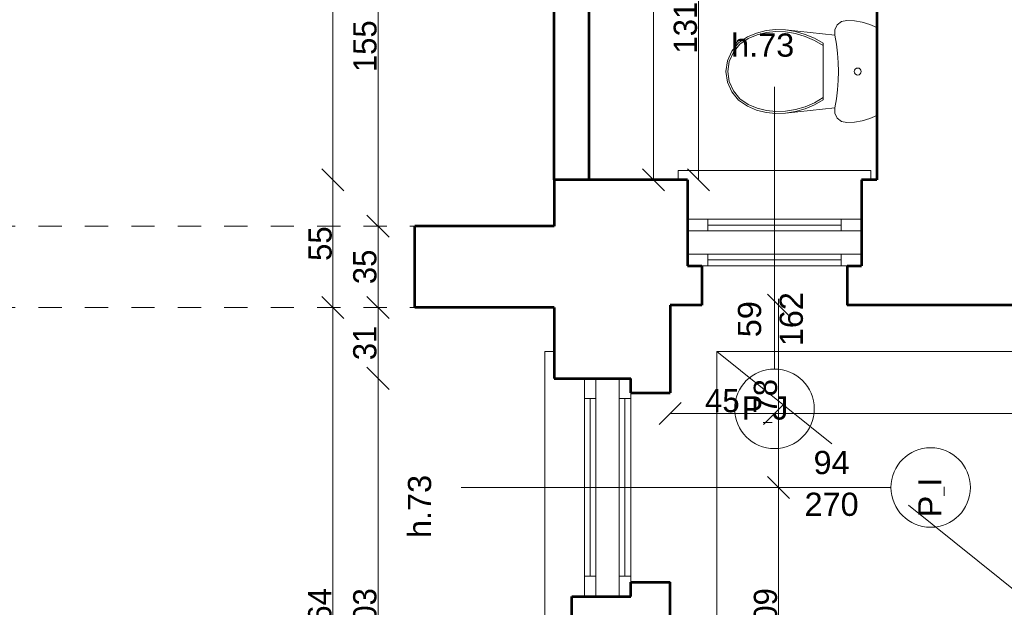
# Model space of a CAD drawing. Header units: inches. Extents: x -21887 to 84279, y -131485 to 67836.
# Tile 116 of 256: x 37489 to 41730, y -2040 to 490. Entities that reach past the tile are written whole.
import ezdxf

# ---------------------------------------------------------------- set-up
doc = ezdxf.new("R2010")
doc.units = ezdxf.units.IN
doc.header["$MEASUREMENT"] = 0
doc.linetypes.add('Dashed copy', pattern=[200, 100, -100])
doc.linetypes.add('Long Dashed', pattern=[1058.333302, 634.99999, -423.333311])
doc.layers.get('0').update_dxf_attribs({"lineweight": 13})
doc.layers.get('Defpoints').update_dxf_attribs({"lineweight": 13})
for name, color, linetype, lineweight in [('AI_MURY', 7, 'Continuous', 53), ('Dimensioning', 7, 'Continuous', 13), ('DRZWI', 7, 'Continuous', 13), ('dzialowki', 7, 'Continuous', 53), ('Furniture & Equipment', 7, 'Continuous', 13), ('PODCIAGI', 7, 'Continuous', 13)]:
    doc.layers.add(name, color=color, linetype=linetype, lineweight=lineweight)
doc.styles.add('GENERATED_STYLE_7', font='txt')
doc.styles.add('Style-Courier New', font='txt')
doc.dimstyles.new('Dimstyle_4', dxfattribs={"dimtxt": 100, "dimasz": 95, "dimexe": 0, "dimexo": 0, "dimgap": 0.09, "dimtad": 1, "dimdec": 0, "dimlfac": 0.1, "dimzin": 0, "dimdsep": 46, "dimlunit": 5, "dimtxsty": 'GENERATED_STYLE_7', "dimblk": 'ARROWHEAD_6', "dimcen": 0.09, "dimclrd": 161, "dimclre": 161, "dimclrt": 7, "dimadec": 0, "dimazin": 0, "dimtfac": 1, "dimtdec": 0, "dimtmove": 0, "dimatfit": 3, "dimfxl": 0, "dimtolj": 1, "dimtzin": 0, "dimarcsym": 0})
doc.dimstyles.new('Dimstyle_5', dxfattribs={"dimtxt": 100, "dimasz": 95, "dimexe": 0.18, "dimexo": 0, "dimgap": 0.09, "dimtad": 1, "dimtih": 1, "dimtoh": 1, "dimdec": 0, "dimlfac": 0.1, "dimzin": 0, "dimdsep": 46, "dimlunit": 5, "dimtxsty": 'GENERATED_STYLE_7', "dimblk": 'ARROWHEAD_6', "dimcen": 0.09, "dimclrd": 161, "dimclre": 161, "dimclrt": 7, "dimadec": 0, "dimazin": 0, "dimtfac": 1, "dimtdec": 0, "dimtmove": 0, "dimatfit": 3, "dimfxl": 0, "dimtolj": 1, "dimtzin": 0, "dimarcsym": 0})
doc.dimstyles.new('Dimstyle_6', dxfattribs={"dimtxt": 100, "dimasz": 95, "dimexe": 0.18, "dimexo": 0, "dimgap": 0.09, "dimtad": 1, "dimdec": 0, "dimlfac": 0.1, "dimzin": 0, "dimdsep": 46, "dimlunit": 5, "dimtxsty": 'GENERATED_STYLE_7', "dimblk": 'ARROWHEAD_6', "dimcen": 0.09, "dimclrd": 161, "dimclre": 161, "dimclrt": 7, "dimadec": 0, "dimazin": 0, "dimtfac": 1, "dimtdec": 0, "dimtmove": 2, "dimatfit": 3, "dimfxl": 0, "dimtolj": 1, "dimtzin": 0, "dimarcsym": 0})

# ---------------------------------------------------------------- blocks, each defined once
blk = doc.blocks.new('WC LT_70')
at = {"layer": 'Furniture & Equipment', "color": 9, "linetype": 'Continuous'}
for p, q in [((31.1, 650), (17.6, 619.2)), ((408.9, 650), (31.1, 650)), ((422.4, 619.2), (408.9, 650)), ((17.6, 619.2), (7.9, 587.1)), ((432.1, 587.1), (422.4, 619.2)), ((2, 554), (0, 520.5)), ((7.9, 587.1), (2, 554)), ((438, 554), (432.1, 587.1)), ((440, 520.5), (438, 554)), ((0, 520.5), (5.1, 497.8)), ((434.9, 497.8), (440, 520.5)), ((5.1, 497.8), (19.5, 479.5)), ((19.5, 479.5), (40.4, 469.1)), ((40.4, 469.1), (63.7, 468.6)), ((63.7, 468.6), (41, 257)), ((376.3, 468.6), (399.6, 469.1)), ((399, 257), (376.3, 468.6)), ((399.6, 469.1), (420.5, 479.5)), ((420.5, 479.5), (434.9, 497.8)), ((97.9, 419.3), (76.7, 381.4)), ((107.5, 419.3), (85.7, 381.4)), ((342.1, 419.3), (97.9, 419.3)), ((354.3, 381.4), (332.5, 419.3)), ((363.3, 381.4), (342.1, 419.3)), ((60, 341.4), (48.1, 299.7)), ((68.5, 341.2), (56.2, 299.2)), ((76.7, 381.4), (60, 341.4)), ((85.7, 381.4), (68.5, 341.2)), ((371.5, 341.2), (354.3, 381.4)), ((380, 341.4), (363.3, 381.4)), ((383.8, 299.2), (371.5, 341.2)), ((391.9, 299.7), (380, 341.4)), ((48.1, 299.7), (41, 257)), ((56.2, 299.2), (49, 256.1)), ((391, 256.1), (383.8, 299.2)), ((399, 257), (391.9, 299.7)), ((41, 257), (39.4, 214.7)), ((49, 256.1), (47.5, 215)), ((392.5, 215), (391, 256.1)), ((400.6, 214.7), (399, 257)), ((39.4, 214.7), (43.9, 172.6)), ((47.5, 215), (51.9, 174)), ((388.1, 174), (392.5, 215)), ((396.1, 172.6), (400.6, 214.7)), ((43.9, 172.6), (54.3, 131.6)), ((51.9, 174), (62, 134.1)), ((378, 134.1), (388.1, 174)), ((385.7, 131.6), (396.1, 172.6)), ((54.3, 131.6), (70.5, 92.4)), ((62, 134.1), (77.7, 96)), ((362.3, 96), (378, 134.1)), ((369.5, 92.4), (385.7, 131.6)), ((70.5, 92.4), (96.5, 54.4)), ((77.7, 96), (102.5, 59.8)), ((337.5, 59.8), (362.3, 96)), ((343.5, 54.4), (369.5, 92.4)), ((96.5, 54.4), (132, 25)), ((102.5, 59.8), (136.3, 31.8)), ((303.7, 31.8), (337.5, 59.8)), ((308, 25), (343.5, 54.4)), ((132, 25), (174.3, 6.4)), ((136.3, 31.8), (176.5, 14.1)), ((174.3, 6.4), (220, 0)), ((176.5, 14.1), (220, 8)), ((220, 8), (263.5, 14.1)), ((220, 0), (265.7, 6.4)), ((263.5, 14.1), (303.7, 31.8)), ((265.7, 6.4), (308, 25))]:
    blk.add_line(p, q, dxfattribs=at)
at = {"layer": 'Furniture & Equipment', "color": 9, "linetype": 'Continuous', "flags": 128}
blk.add_lwpolyline([(376.3, 468.6), (337.6, 475.4), (298.5, 480.3), (259.3, 483.3), (220, 484.3), (180.7, 483.3), (141.5, 480.3), (102.4, 475.4), (63.7, 468.6)], dxfattribs=at)
at = {"layer": 'Furniture & Equipment', "color": 9, "linetype": 'Continuous'}
blk.add_circle((220, 567.4), 15, dxfattribs=at)
blk = doc.blocks.new('ARROWHEAD_6')
at = {"color": 0, "linetype": 'Continuous'}
for p, q in [((-0.5, -0.5), (0.5, 0.5)), ((0, 0), (-1, 0))]:
    blk.add_line(p, q, dxfattribs=at)
blk = doc.blocks.new('*U172')
at = {"layer": 'Defpoints', "color": 0, "linetype": 'Continuous'}
for p in [(40219.4, 2450.7), (40219.4, 2450.7), (40219.4, -199.3)]:
    blk.add_point(p, dxfattribs=at)
at = {"layer": 'Dimensioning', "color": 161, "linetype": 'Continuous', "lineweight": -2}
blk.add_line((40219.4, -104.3), (40219.4, 2355.7), dxfattribs=at)
at = {"layer": 'Dimensioning', "color": 161, "linetype": 'Continuous', "lineweight": -2, "xscale": 95, "yscale": 95, "zscale": 95}
for p, rotation in [((40219.4, 2450.7), 90), ((40219.4, -199.3), 270)]:
    blk.add_blockref('ARROWHEAD_6', p, dxfattribs=dict(at, rotation=rotation))
at = {"layer": 'Dimensioning', "color": 7, "linetype": 'Continuous', "insert": (40163.1, 1125.7), "char_height": 100, "attachment_point": 5, "rotation": 90, "style": 'GENERATED_STYLE_7'}
blk.add_mtext('265', dxfattribs=at)
blk = doc.blocks.new('*D1848')
at = {"layer": 'Defpoints'}
for p in [(40219.4, 2450.7), (40219.4, 2450.7), (40219.4, 1125.7), (40219.4, -199.3)]:
    blk.add_point(p, dxfattribs=at)
at = {"layer": 'Dimensioning', "color": 161, "linetype": 'Continuous'}
blk.add_blockref('*U172', (0, 0), dxfattribs=at)
blk = doc.blocks.new('*U184')
at = {"layer": 'Defpoints', "color": 0, "linetype": 'Continuous'}
for p in [(-270, -21459.3), (57580.5, -21459.3), (56990.5, -24609.3)]:
    blk.add_point(p, dxfattribs=at)
at = {"layer": 'Dimensioning', "color": 161, "linetype": 'Continuous', "lineweight": -2}
for p, q in [((-269.9, -21459.3), (-270, -21459.3)), ((-270, -24514.3), (-270, -21554.3)), ((-269.9, -24609.3), (-270, -24609.3))]:
    blk.add_line(p, q, dxfattribs=at)
at = {"layer": 'Dimensioning', "color": 161, "linetype": 'Continuous', "lineweight": -2, "xscale": 95, "yscale": 95, "zscale": 95}
for p, rotation in [((-270, -21459.3), 90), ((-270, -24609.3), 270)]:
    blk.add_blockref('ARROWHEAD_6', p, dxfattribs=dict(at, rotation=rotation))
at = {"layer": 'Dimensioning', "color": 7, "linetype": 'Continuous', "insert": (-326.3, -23034.3), "char_height": 100, "attachment_point": 5, "rotation": 90, "style": 'GENERATED_STYLE_7'}
blk.add_mtext('315', dxfattribs=at)
blk = doc.blocks.new('*U1771')
at = {"layer": 'Defpoints'}
for p in [(122.4, -22997.2), (57973, -22997.2), (122.4, -23034.3), (57383, -26147.2)]:
    blk.add_point(p, dxfattribs=at)
at = {"layer": 'Dimensioning', "color": 161, "linetype": 'Continuous'}
blk.add_blockref('*U184', (392.5, -1537.9), dxfattribs=at)
blk = doc.blocks.new('*D1914')
at = {"layer": 'Defpoints'}
for p in [(122.4, 0), (122.4, -22997.2), (57973, -22997.2), (57383, -26147.2)]:
    blk.add_point(p, dxfattribs=at)
at = {"layer": 'Dimensioning', "color": 161, "linetype": 'Continuous'}
blk.add_blockref('*U1771', (0, 0), dxfattribs=at)
blk = doc.blocks.new('*U376')
at = {"layer": 'Defpoints', "color": 0, "linetype": 'Continuous'}
for p in [(-3768.9, -23758.2), (61880.5, -23758.2), (62095.5, -27324.3)]:
    blk.add_point(p, dxfattribs=at)
at = {"layer": 'Dimensioning', "color": 161, "linetype": 'Continuous', "lineweight": -2}
for p, q in [((-3768.7, -23758.2), (-3768.9, -23758.2)), ((-3768.9, -27229.3), (-3768.9, -23853.2)), ((-3768.7, -27324.3), (-3768.9, -27324.3))]:
    blk.add_line(p, q, dxfattribs=at)
at = {"layer": 'Dimensioning', "color": 161, "linetype": 'Continuous', "lineweight": -2, "xscale": 95, "yscale": 95, "zscale": 95}
for p, rotation in [((-3768.9, -23758.2), 90), ((-3768.9, -27324.3), 270)]:
    blk.add_blockref('ARROWHEAD_6', p, dxfattribs=dict(at, rotation=rotation))
at = {"layer": 'Dimensioning', "color": 7, "linetype": 'Continuous', "insert": (-3825.2, -25541.2), "char_height": 100, "attachment_point": 5, "rotation": 90, "style": 'GENERATED_STYLE_7'}
blk.add_mtext('357', dxfattribs=at)
blk = doc.blocks.new('*U1772')
at = {"layer": 'Defpoints'}
for p in [(-2777.6, -24404.3), (62871.9, -24404.3), (-2777.6, -25541.2), (63086.9, -27970.5)]:
    blk.add_point(p, dxfattribs=at)
at = {"layer": 'Dimensioning', "color": 161, "linetype": 'Continuous'}
blk.add_blockref('*U376', (991.3, -646.2), dxfattribs=at)
blk = doc.blocks.new('*D2396')
at = {"layer": 'Defpoints'}
for p in [(-2777.6, 0), (-2777.6, -24404.3), (62871.9, -24404.3), (63086.9, -27970.5)]:
    blk.add_point(p, dxfattribs=at)
at = {"layer": 'Dimensioning', "color": 161, "linetype": 'Continuous'}
blk.add_blockref('*U1772', (0, 0), dxfattribs=at)
blk = doc.blocks.new('*U377')
at = {"layer": 'Defpoints', "color": 0, "linetype": 'Continuous'}
for p in [(-3768.9, -21459.3), (61832.4, -21459.3), (61880.5, -23758.2)]:
    blk.add_point(p, dxfattribs=at)
at = {"layer": 'Dimensioning', "color": 161, "linetype": 'Continuous', "lineweight": -2}
for p, q in [((-3768.7, -21459.3), (-3768.9, -21459.3)), ((-3768.9, -23663.2), (-3768.9, -21554.3)), ((-3768.7, -23758.2), (-3768.9, -23758.2))]:
    blk.add_line(p, q, dxfattribs=at)
at = {"layer": 'Dimensioning', "color": 161, "linetype": 'Continuous', "lineweight": -2, "xscale": 95, "yscale": 95, "zscale": 95}
for p, rotation in [((-3768.9, -21459.3), 90), ((-3768.9, -23758.2), 270)]:
    blk.add_blockref('ARROWHEAD_6', p, dxfattribs=dict(at, rotation=rotation))
at = {"layer": 'Dimensioning', "color": 7, "linetype": 'Continuous', "insert": (-3825.2, -22608.7), "char_height": 100, "attachment_point": 5, "rotation": 90, "style": 'GENERATED_STYLE_7'}
blk.add_mtext('230', dxfattribs=at)
blk = doc.blocks.new('*U1773')
at = {"layer": 'Defpoints'}
for p in [(-3488.6, -22004), (62112.7, -22004), (-3488.6, -22608.7), (62160.9, -24302.8)]:
    blk.add_point(p, dxfattribs=at)
at = {"layer": 'Dimensioning', "color": 161, "linetype": 'Continuous'}
blk.add_blockref('*U377', (280.3, -544.7), dxfattribs=at)
blk = doc.blocks.new('*D2397')
at = {"layer": 'Defpoints'}
for p in [(-3488.6, 0), (-3488.6, -22004), (62112.7, -22004), (62160.9, -24302.8)]:
    blk.add_point(p, dxfattribs=at)
at = {"layer": 'Dimensioning', "color": 161, "linetype": 'Continuous'}
blk.add_blockref('*U1773', (0, 0), dxfattribs=at)
blk = doc.blocks.new('*U412')
at = {"layer": 'Defpoints', "color": 0, "linetype": 'Continuous'}
for p in [(4587.2, -739.3), (53240.5, -739.3), (53040.5, -2584.3)]:
    blk.add_point(p, dxfattribs=at)
at = {"layer": 'Dimensioning', "color": 161, "linetype": 'Continuous', "lineweight": -2}
for p, q in [((4587.4, -739.3), (4587.2, -739.3)), ((4587.2, -2489.3), (4587.2, -834.3)), ((4587.4, -2584.3), (4587.2, -2584.3))]:
    blk.add_line(p, q, dxfattribs=at)
at = {"layer": 'Dimensioning', "color": 161, "linetype": 'Continuous', "lineweight": -2, "xscale": 95, "yscale": 95, "zscale": 95}
for p, rotation in [((4587.2, -739.3), 90), ((4587.2, -2584.3), 270)]:
    blk.add_blockref('ARROWHEAD_6', p, dxfattribs=dict(at, rotation=rotation))
at = {"layer": 'Dimensioning', "color": 7, "linetype": 'Continuous', "insert": (4530.9, -1661.8), "char_height": 100, "attachment_point": 5, "rotation": 90, "style": 'GENERATED_STYLE_7'}
blk.add_mtext('185', dxfattribs=at)
blk = doc.blocks.new('*D2510')
at = {"layer": 'Defpoints'}
for p in [(4587.2, -739.3), (53240.5, -739.3), (4587.2, -1661.8), (53040.5, -2584.3)]:
    blk.add_point(p, dxfattribs=at)
at = {"layer": 'Dimensioning', "color": 161, "linetype": 'Continuous'}
blk.add_blockref('*U412', (0, 0), dxfattribs=at)
blk = doc.blocks.new('*U1454')
at = {"layer": 'Defpoints', "color": 0, "linetype": 'Continuous'}
for p in [(40740.5, -159.3), (40291.6, -739.3), (40740.5, -1206)]:
    blk.add_point(p, dxfattribs=at)
at = {"layer": 'Dimensioning', "color": 161, "linetype": 'Continuous', "lineweight": -2}
for p, q in [((40291.6, -1205.8), (40291.6, -1206.2)), ((40386.6, -1206), (40645.5, -1206)), ((40740.5, -1205.8), (40740.5, -1206.2))]:
    blk.add_line(p, q, dxfattribs=at)
at = {"layer": 'Dimensioning', "color": 161, "linetype": 'Continuous', "lineweight": -2, "xscale": 95, "yscale": 95, "zscale": 95, "rotation": 180}
blk.add_blockref('ARROWHEAD_6', (40291.6, -1206), dxfattribs=at)
at = {"layer": 'Dimensioning', "color": 161, "linetype": 'Continuous', "lineweight": -2, "xscale": 95, "yscale": 95, "zscale": 95}
blk.add_blockref('ARROWHEAD_6', (40740.5, -1206), dxfattribs=at)
at = {"layer": 'Dimensioning', "color": 7, "linetype": 'Continuous', "insert": (40516.1, -1151), "char_height": 100, "attachment_point": 5, "style": 'GENERATED_STYLE_7'}
blk.add_mtext('45', dxfattribs=at)
blk = doc.blocks.new('*D2903')
at = {"layer": 'Defpoints'}
for p in [(40740.5, -159.3), (40291.6, -739.3), (40516.1, -1206), (40740.5, -1206)]:
    blk.add_point(p, dxfattribs=at)
at = {"layer": 'Dimensioning', "color": 161, "linetype": 'Continuous'}
blk.add_blockref('*U1454', (0, 0), dxfattribs=at)
blk = doc.blocks.new('*U1455')
at = {"layer": 'Defpoints', "color": 0, "linetype": 'Continuous'}
for p in [(40740.5, -159.3), (43540.5, -159.3), (43540.5, -1206)]:
    blk.add_point(p, dxfattribs=at)
at = {"layer": 'Dimensioning', "color": 161, "linetype": 'Continuous', "lineweight": -2}
for p, q in [((40740.5, -1205.8), (40740.5, -1206.2)), ((40835.5, -1206), (43445.5, -1206)), ((43540.5, -1205.8), (43540.5, -1206.2))]:
    blk.add_line(p, q, dxfattribs=at)
at = {"layer": 'Dimensioning', "color": 161, "linetype": 'Continuous', "lineweight": -2, "xscale": 95, "yscale": 95, "zscale": 95, "rotation": 180}
blk.add_blockref('ARROWHEAD_6', (40740.5, -1206), dxfattribs=at)
at = {"layer": 'Dimensioning', "color": 161, "linetype": 'Continuous', "lineweight": -2, "xscale": 95, "yscale": 95, "zscale": 95}
blk.add_blockref('ARROWHEAD_6', (43540.5, -1206), dxfattribs=at)
at = {"layer": 'Dimensioning', "color": 7, "linetype": 'Continuous', "insert": (42140.5, -1149.7), "char_height": 100, "attachment_point": 5, "style": 'GENERATED_STYLE_7'}
blk.add_mtext('280', dxfattribs=at)
blk = doc.blocks.new('*D2904')
at = {"layer": 'Defpoints'}
for p in [(40740.5, -159.3), (43540.5, -159.3), (42140.5, -1206), (43540.5, -1206)]:
    blk.add_point(p, dxfattribs=at)
at = {"layer": 'Dimensioning', "color": 161, "linetype": 'Continuous'}
blk.add_blockref('*U1455', (0, 0), dxfattribs=at)
blk = doc.blocks.new('*U679')
at = {"layer": 'Defpoints', "color": 0, "linetype": 'Continuous'}
for p in [(40413.5, 1110.7), (41461.6, 1110.7), (40219.4, -199.3)]:
    blk.add_point(p, dxfattribs=at)
at = {"layer": 'Dimensioning', "color": 161, "linetype": 'Continuous', "lineweight": -2}
for p, q in [((40413.6, 1110.7), (40413.5, 1110.7)), ((40413.5, -104.3), (40413.5, 1015.7)), ((40413.3, -199.3), (40413.5, -199.3))]:
    blk.add_line(p, q, dxfattribs=at)
at = {"layer": 'Dimensioning', "color": 161, "linetype": 'Continuous', "lineweight": -2, "xscale": 95, "yscale": 95, "zscale": 95}
for p, rotation in [((40413.5, 1110.7), 90), ((40413.5, -199.3), 270)]:
    blk.add_blockref('ARROWHEAD_6', p, dxfattribs=dict(at, rotation=rotation))
at = {"layer": 'Dimensioning', "color": 7, "linetype": 'Continuous', "insert": (40357.2, 455.7), "char_height": 100, "attachment_point": 5, "rotation": 90, "style": 'GENERATED_STYLE_7'}
blk.add_mtext('131', dxfattribs=at)
blk = doc.blocks.new('*D2908')
at = {"layer": 'Defpoints'}
for p in [(40413.5, 1110.7), (41461.6, 1110.7), (40413.5, 455.7), (40219.4, -199.3)]:
    blk.add_point(p, dxfattribs=at)
at = {"layer": 'Dimensioning', "color": 161, "linetype": 'Continuous'}
blk.add_blockref('*U679', (0, 0), dxfattribs=at)
blk = doc.blocks.new('*U714')
at = {"layer": 'Defpoints', "color": 0, "linetype": 'Continuous'}
for p in [(39032.7, -1054.3), (39863.7, -1054.3), (39875.4, -3084.3)]:
    blk.add_point(p, dxfattribs=at)
at = {"layer": 'Dimensioning', "color": 161, "linetype": 'Continuous', "lineweight": -2}
for p, q in [((39032.9, -1054.3), (39032.7, -1054.3)), ((39032.7, -2989.3), (39032.7, -1149.3)), ((39032.9, -3084.3), (39032.7, -3084.3))]:
    blk.add_line(p, q, dxfattribs=at)
at = {"layer": 'Dimensioning', "color": 161, "linetype": 'Continuous', "lineweight": -2, "xscale": 95, "yscale": 95, "zscale": 95}
for p, rotation in [((39032.7, -1054.3), 90), ((39032.7, -3084.3), 270)]:
    blk.add_blockref('ARROWHEAD_6', p, dxfattribs=dict(at, rotation=rotation))
at = {"layer": 'Dimensioning', "color": 7, "linetype": 'Continuous', "insert": (38976.4, -2069.3), "char_height": 100, "attachment_point": 5, "rotation": 90, "style": 'GENERATED_STYLE_7'}
blk.add_mtext('203', dxfattribs=at)
blk = doc.blocks.new('*D2943')
at = {"layer": 'Defpoints'}
for p in [(39032.7, -1054.3), (39863.7, -1054.3), (39032.7, -2069.3), (39875.4, -3084.3)]:
    blk.add_point(p, dxfattribs=at)
at = {"layer": 'Dimensioning', "color": 161, "linetype": 'Continuous'}
blk.add_blockref('*U714', (0, 0), dxfattribs=at)
blk = doc.blocks.new('*U715')
at = {"layer": 'Defpoints', "color": 0, "linetype": 'Continuous'}
for p in [(39032.7, -749.3), (39791.6, -749.3), (39863.7, -1054.3)]:
    blk.add_point(p, dxfattribs=at)
at = {"layer": 'Dimensioning', "color": 161, "linetype": 'Continuous', "lineweight": -2}
for p, q in [((39032.9, -749.3), (39032.7, -749.3)), ((39032.7, -959.3), (39032.7, -844.3)), ((39032.9, -1054.3), (39032.7, -1054.3))]:
    blk.add_line(p, q, dxfattribs=at)
at = {"layer": 'Dimensioning', "color": 161, "linetype": 'Continuous', "lineweight": -2, "xscale": 95, "yscale": 95, "zscale": 95}
for p, rotation in [((39032.7, -749.3), 90), ((39032.7, -1054.3), 270)]:
    blk.add_blockref('ARROWHEAD_6', p, dxfattribs=dict(at, rotation=rotation))
at = {"layer": 'Dimensioning', "color": 7, "linetype": 'Continuous', "insert": (38976.4, -901.8), "char_height": 100, "attachment_point": 5, "rotation": 90, "style": 'GENERATED_STYLE_7'}
blk.add_mtext('31', dxfattribs=at)
blk = doc.blocks.new('*D2944')
at = {"layer": 'Defpoints'}
for p in [(39032.7, -749.3), (39791.6, -749.3), (39032.7, -901.8), (39863.7, -1054.3)]:
    blk.add_point(p, dxfattribs=at)
at = {"layer": 'Dimensioning', "color": 161, "linetype": 'Continuous'}
blk.add_blockref('*U715', (0, 0), dxfattribs=at)
blk = doc.blocks.new('*U716')
at = {"layer": 'Defpoints', "color": 0, "linetype": 'Continuous'}
for p in [(39032.7, -399.3), (39791.6, -399.3), (39791.6, -749.3)]:
    blk.add_point(p, dxfattribs=at)
at = {"layer": 'Dimensioning', "color": 161, "linetype": 'Continuous', "lineweight": -2}
for p, q in [((39032.9, -399.3), (39032.7, -399.3)), ((39032.7, -654.3), (39032.7, -494.3)), ((39032.9, -749.3), (39032.7, -749.3))]:
    blk.add_line(p, q, dxfattribs=at)
at = {"layer": 'Dimensioning', "color": 161, "linetype": 'Continuous', "lineweight": -2, "xscale": 95, "yscale": 95, "zscale": 95}
for p, rotation in [((39032.7, -399.3), 90), ((39032.7, -749.3), 270)]:
    blk.add_blockref('ARROWHEAD_6', p, dxfattribs=dict(at, rotation=rotation))
at = {"layer": 'Dimensioning', "color": 7, "linetype": 'Continuous', "insert": (38976.4, -574.3), "char_height": 100, "attachment_point": 5, "rotation": 90, "style": 'GENERATED_STYLE_7'}
blk.add_mtext('35', dxfattribs=at)
blk = doc.blocks.new('*D2945')
at = {"layer": 'Defpoints'}
for p in [(39032.7, -399.3), (39791.6, -399.3), (39032.7, -574.3), (39791.6, -749.3)]:
    blk.add_point(p, dxfattribs=at)
at = {"layer": 'Dimensioning', "color": 161, "linetype": 'Continuous'}
blk.add_blockref('*U716', (0, 0), dxfattribs=at)
blk = doc.blocks.new('*U717')
at = {"layer": 'Defpoints', "color": 0, "linetype": 'Continuous'}
for p in [(39032.7, 1150.7), (39791.6, 1150.7), (39791.6, -399.3)]:
    blk.add_point(p, dxfattribs=at)
at = {"layer": 'Dimensioning', "color": 161, "linetype": 'Continuous', "lineweight": -2}
for p, q in [((39032.9, 1150.7), (39032.7, 1150.7)), ((39032.7, -304.3), (39032.7, 1055.7)), ((39032.9, -399.3), (39032.7, -399.3))]:
    blk.add_line(p, q, dxfattribs=at)
at = {"layer": 'Dimensioning', "color": 161, "linetype": 'Continuous', "lineweight": -2, "xscale": 95, "yscale": 95, "zscale": 95}
for p, rotation in [((39032.7, 1150.7), 90), ((39032.7, -399.3), 270)]:
    blk.add_blockref('ARROWHEAD_6', p, dxfattribs=dict(at, rotation=rotation))
at = {"layer": 'Dimensioning', "color": 7, "linetype": 'Continuous', "insert": (38977, 375.7), "char_height": 100, "attachment_point": 5, "rotation": 90, "style": 'GENERATED_STYLE_7'}
blk.add_mtext('155', dxfattribs=at)
blk = doc.blocks.new('*D2946')
at = {"layer": 'Defpoints'}
for p in [(39032.7, 1150.7), (39791.6, 1150.7), (39032.7, 375.7), (39791.6, -399.3)]:
    blk.add_point(p, dxfattribs=at)
at = {"layer": 'Dimensioning', "color": 161, "linetype": 'Continuous'}
blk.add_blockref('*U717', (0, 0), dxfattribs=at)
blk = doc.blocks.new('*U732')
at = {"layer": 'Defpoints', "color": 0, "linetype": 'Continuous'}
for p in [(38838.6, -749.3), (39791.6, -749.3), (39691.6, -3389.3)]:
    blk.add_point(p, dxfattribs=at)
at = {"layer": 'Dimensioning', "color": 161, "linetype": 'Continuous', "lineweight": -2}
for p, q in [((38838.8, -749.3), (38838.6, -749.3)), ((38838.6, -3294.3), (38838.6, -844.3)), ((38838.8, -3389.3), (38838.6, -3389.3))]:
    blk.add_line(p, q, dxfattribs=at)
at = {"layer": 'Dimensioning', "color": 161, "linetype": 'Continuous', "lineweight": -2, "xscale": 95, "yscale": 95, "zscale": 95}
for p, rotation in [((38838.6, -749.3), 90), ((38838.6, -3389.3), 270)]:
    blk.add_blockref('ARROWHEAD_6', p, dxfattribs=dict(at, rotation=rotation))
at = {"layer": 'Dimensioning', "color": 7, "linetype": 'Continuous', "insert": (38782.3, -2069.3), "char_height": 100, "attachment_point": 5, "rotation": 90, "style": 'GENERATED_STYLE_7'}
blk.add_mtext('264', dxfattribs=at)
blk = doc.blocks.new('*D2961')
at = {"layer": 'Defpoints'}
for p in [(38838.6, -749.3), (39791.6, -749.3), (38838.6, -2069.3), (39691.6, -3389.3)]:
    blk.add_point(p, dxfattribs=at)
at = {"layer": 'Dimensioning', "color": 161, "linetype": 'Continuous'}
blk.add_blockref('*U732', (0, 0), dxfattribs=at)
blk = doc.blocks.new('*U733')
at = {"layer": 'Defpoints', "color": 0, "linetype": 'Continuous'}
for p in [(38838.6, -199.3), (39791.6, -199.3), (39791.6, -749.3)]:
    blk.add_point(p, dxfattribs=at)
at = {"layer": 'Dimensioning', "color": 161, "linetype": 'Continuous', "lineweight": -2}
for p, q in [((38838.8, -199.3), (38838.6, -199.3)), ((38838.6, -654.3), (38838.6, -294.3)), ((38838.8, -749.3), (38838.6, -749.3))]:
    blk.add_line(p, q, dxfattribs=at)
at = {"layer": 'Dimensioning', "color": 161, "linetype": 'Continuous', "lineweight": -2, "xscale": 95, "yscale": 95, "zscale": 95}
for p, rotation in [((38838.6, -199.3), 90), ((38838.6, -749.3), 270)]:
    blk.add_blockref('ARROWHEAD_6', p, dxfattribs=dict(at, rotation=rotation))
at = {"layer": 'Dimensioning', "color": 7, "linetype": 'Continuous', "insert": (38783.6, -474.3), "char_height": 100, "attachment_point": 5, "rotation": 90, "style": 'GENERATED_STYLE_7'}
blk.add_mtext('55', dxfattribs=at)
blk = doc.blocks.new('*D2962')
at = {"layer": 'Defpoints'}
for p in [(38838.6, -199.3), (39791.6, -199.3), (38838.6, -474.3), (39791.6, -749.3)]:
    blk.add_point(p, dxfattribs=at)
at = {"layer": 'Dimensioning', "color": 161, "linetype": 'Continuous'}
blk.add_blockref('*U733', (0, 0), dxfattribs=at)
blk = doc.blocks.new('*U734')
at = {"layer": 'Defpoints', "color": 0, "linetype": 'Continuous'}
for p in [(38838.6, 2450.7), (38838.6, 2450.7), (39791.6, -199.3)]:
    blk.add_point(p, dxfattribs=at)
at = {"layer": 'Dimensioning', "color": 161, "linetype": 'Continuous', "lineweight": -2}
for p, q in [((38838.6, -104.3), (38838.6, 2355.7)), ((38838.8, -199.3), (38838.6, -199.3))]:
    blk.add_line(p, q, dxfattribs=at)
at = {"layer": 'Dimensioning', "color": 161, "linetype": 'Continuous', "lineweight": -2, "xscale": 95, "yscale": 95, "zscale": 95}
for p, rotation in [((38838.6, 2450.7), 90), ((38838.6, -199.3), 270)]:
    blk.add_blockref('ARROWHEAD_6', p, dxfattribs=dict(at, rotation=rotation))
at = {"layer": 'Dimensioning', "color": 7, "linetype": 'Continuous', "insert": (38782.3, 1125.7), "char_height": 100, "attachment_point": 5, "rotation": 90, "style": 'GENERATED_STYLE_7'}
blk.add_mtext('265', dxfattribs=at)
blk = doc.blocks.new('*D2963')
at = {"layer": 'Defpoints'}
for p in [(38838.6, 2450.7), (38838.6, 2450.7), (38838.6, 1125.7), (39791.6, -199.3)]:
    blk.add_point(p, dxfattribs=at)
at = {"layer": 'Dimensioning', "color": 161, "linetype": 'Continuous'}
blk.add_blockref('*U734', (0, 0), dxfattribs=at)
blk = doc.blocks.new('*U872')
at = {"layer": 'Defpoints', "color": 0, "linetype": 'Continuous'}
for p in [(40355, -1524.3), (40758.3, -1524.3), (40316.6, -2614.3)]:
    blk.add_point(p, dxfattribs=at)
at = {"layer": 'Dimensioning', "color": 161, "linetype": 'Continuous', "lineweight": -2}
for p, q in [((40758.2, -1524.3), (40758.3, -1524.3)), ((40758.3, -2519.3), (40758.3, -1619.3)), ((40758.2, -2614.3), (40758.3, -2614.3))]:
    blk.add_line(p, q, dxfattribs=at)
at = {"layer": 'Dimensioning', "color": 161, "linetype": 'Continuous', "lineweight": -2, "xscale": 95, "yscale": 95, "zscale": 95}
for p, rotation in [((40758.3, -1524.3), 90), ((40758.3, -2614.3), 270)]:
    blk.add_blockref('ARROWHEAD_6', p, dxfattribs=dict(at, rotation=rotation))
at = {"layer": 'Dimensioning', "color": 7, "linetype": 'Continuous', "insert": (40702.1, -2069.3), "char_height": 100, "attachment_point": 5, "rotation": 90, "style": 'GENERATED_STYLE_7'}
blk.add_mtext('109', dxfattribs=at)
blk = doc.blocks.new('*D3162')
at = {"layer": 'Defpoints'}
for p in [(40355, -1524.3), (40758.3, -1524.3), (40758.3, -2069.3), (40316.6, -2614.3)]:
    blk.add_point(p, dxfattribs=at)
at = {"layer": 'Dimensioning', "color": 161, "linetype": 'Continuous'}
blk.add_blockref('*U872', (0, 0), dxfattribs=at)
blk = doc.blocks.new('*U982')
at = {"layer": 'Defpoints', "color": 0, "linetype": 'Continuous'}
for p in [(40291.6, -739.3), (40758.3, -739.3), (40355, -1524.3)]:
    blk.add_point(p, dxfattribs=at)
at = {"layer": 'Dimensioning', "color": 161, "linetype": 'Continuous', "lineweight": -2}
for p, q in [((40758.2, -739.3), (40758.5, -739.3)), ((40758.3, -1429.3), (40758.3, -834.3)), ((40758.2, -1524.3), (40758.5, -1524.3))]:
    blk.add_line(p, q, dxfattribs=at)
at = {"layer": 'Dimensioning', "color": 161, "linetype": 'Continuous', "lineweight": -2, "xscale": 95, "yscale": 95, "zscale": 95}
for p, rotation in [((40758.3, -739.3), 90), ((40758.3, -1524.3), 270)]:
    blk.add_blockref('ARROWHEAD_6', p, dxfattribs=dict(at, rotation=rotation))
at = {"layer": 'Dimensioning', "color": 7, "linetype": 'Continuous', "insert": (40702.1, -1131.8), "char_height": 100, "attachment_point": 5, "rotation": 90, "style": 'GENERATED_STYLE_7'}
blk.add_mtext('78', dxfattribs=at)
blk = doc.blocks.new('*D3163')
at = {"layer": 'Defpoints'}
for p in [(40291.6, -739.3), (40758.3, -739.3), (40702.1, -1209.1), (40355, -1524.3)]:
    blk.add_point(p, dxfattribs=at)
at = {"layer": 'Dimensioning', "color": 161, "linetype": 'Continuous'}
blk.add_blockref('*U982', (0, 0), dxfattribs=at)

msp = doc.modelspace()

# ---------------------------------------------------------------- linework, layer by layer
at = {"layer": 'AI_MURY', "color": 7, "linetype": 'Continuous'}
for p, q in [((41181.6, 1110.7), (41181.6, -199.3)), ((39791.6, -199.3), (39791.6, -399.3)), ((40365.5, -199.3), (39791.6, -199.3)), ((40365.5, -199.3), (40365.5, -569.3)), ((41115.5, -199.3), (41115.5, -569.3)), ((41181.6, -199.3), (41115.5, -199.3)), ((39191.6, -749.3), (39191.6, -399.3)), ((39791.6, -399.3), (39191.6, -399.3)), ((39191.6, -749.3), (39191.6, -399.3)), ((39791.6, -399.3), (39191.6, -399.3)), ((40365.5, -569.3), (40428, -569.3)), ((40428, -569.3), (40428, -739.3)), ((41053, -569.3), (41053, -739.3)), ((41053, -569.3), (41115.5, -569.3)), ((39791.6, -749.3), (39191.6, -749.3)), ((39791.6, -749.3), (39191.6, -749.3)), ((39791.6, -749.3), (39791.6, -1054.3)), ((39791.6, -749.3), (39791.6, -1054.3)), ((40291.6, -739.3), (40291.6, -1116.8)), ((40291.6, -739.3), (40291.6, -1116.8)), ((40428, -739.3), (40291.6, -739.3)), ((42623, -739.3), (41053, -739.3)), ((39791.6, -1054.3), (40121.6, -1054.3)), ((40121.6, -1116.8), (40121.6, -1054.3)), ((40121.6, -1116.8), (40291.6, -1116.8)), ((40121.6, -1931.8), (40291.6, -1931.8)), ((40121.6, -1994.3), (40121.6, -1931.8)), ((40291.6, -2206.8), (40291.6, -1931.8)), ((39868, -1994.3), (40121.6, -1994.3)), ((39868, -2144.3), (39868, -1994.3))]:
    msp.add_line(p, q, dxfattribs=at)
at = {"layer": 'DRZWI', "color": 220, "linetype": 'Continuous'}
for p, q in [((40740.5, -1014.1), (40740.5, 201.1)), ((40453, -369.3), (40365.5, -369.3)), ((40453, -369.3), (40453, -419.3)), ((40453, -369.3), (41028, -369.3)), ((41028, -369.3), (41115.5, -369.3)), ((41028, -369.3), (41028, -419.3)), ((40453, -419.3), (40365.5, -419.3)), ((40453, -394.3), (41028, -394.3)), ((40453, -419.3), (41028, -419.3)), ((41028, -419.3), (41115.5, -419.3)), ((40453, -519.3), (40365.5, -519.3)), ((40453, -519.3), (40453, -569.3)), ((40453, -519.3), (41028, -519.3)), ((40453, -544.3), (41028, -544.3)), ((41028, -519.3), (41115.5, -519.3)), ((41028, -519.3), (41028, -569.3)), ((40453, -569.3), (40428, -569.3)), ((40453, -569.3), (41028, -569.3)), ((41028, -569.3), (41053, -569.3)), ((39921.6, -1141.8), (39921.6, -1054.3)), ((39971.6, -1141.8), (39971.6, -1054.3)), ((40071.6, -1141.8), (40071.6, -1054.3)), ((39921.6, -1141.8), (39971.6, -1141.8)), ((39921.6, -1906.8), (39921.6, -1141.8)), ((39946.6, -1906.8), (39946.6, -1141.8)), ((39971.6, -1906.8), (39971.6, -1141.8)), ((40071.6, -1141.8), (40121.6, -1141.8)), ((40071.6, -1906.8), (40071.6, -1141.8)), ((40096.6, -1906.8), (40096.6, -1141.8)), ((40121.6, -1141.8), (40121.6, -1116.8)), ((40121.6, -1906.8), (40121.6, -1141.8)), ((41242.1, -1524.3), (39391.2, -1524.3)), ((39921.6, -1906.8), (39921.6, -1994.3)), ((39921.6, -1906.8), (39971.6, -1906.8)), ((39971.6, -1906.8), (39971.6, -1994.3)), ((40071.6, -1906.8), (40071.6, -1994.3)), ((40071.6, -1906.8), (40121.6, -1906.8)), ((40121.6, -1906.8), (40121.6, -1931.8))]:
    msp.add_line(p, q, dxfattribs=at)
at = {"layer": 'DRZWI', "color": 251, "linetype": 'Continuous'}
for p, q in [((40325.5, -159.3), (41155.5, -159.3)), ((40325.5, -199.3), (40325.5, -159.3)), ((41155.5, -199.3), (41155.5, -159.3)), ((39791.6, -939.3), (39751.6, -939.3)), ((39751.6, -3199.3), (39751.6, -939.3)), ((53040.5, -939.3), (40491.6, -939.3)), ((40491.6, -939.3), (40491.6, -9269.3))]:
    msp.add_line(p, q, dxfattribs=at)
at = {"layer": 'DRZWI', "color": 9, "linetype": 'Dashed copy'}
msp.add_line((40758.3, -712.4), (40758.3, -14137.5), dxfattribs=at)
at = {"layer": 'DRZWI', "color": 220, "linetype": 'Continuous'}
msp.add_circle((40740.4, -1185.4), 171.3, dxfattribs=at)
at = {"layer": 'DRZWI', "color": 7, "linetype": 'Continuous'}
msp.add_circle((41413.3, -1524.2), 171.3, dxfattribs=at)
at = {"layer": 'dzialowki', "color": 12, "linetype": 'Continuous'}
for p, q in [((39791.6, -199.3), (39791.6, 1230.7)), ((39941.6, -199.3), (39941.6, 1230.7))]:
    msp.add_line(p, q, dxfattribs=at)
at = {"layer": 'PODCIAGI', "color": 7, "linetype": 'Dashed copy'}
for p, q in [((36770.5, -399.3), (39191.6, -399.3)), ((36770.5, -749.3), (39191.6, -749.3))]:
    msp.add_line(p, q, dxfattribs=at)
at = {"layer": 'PODCIAGI', "color": 251, "linetype": 'Long Dashed'}
msp.add_line((40491.6, -939.3), (42564.4, -2599.7), dxfattribs=at)

# ---------------------------------------------------------------- block references
at = {"layer": 'Furniture & Equipment', "rotation": 270}
msp.add_blockref('WC LT_70', (40531.6, 486.8), dxfattribs=at)

# ---------------------------------------------------------------- texts
at = {"layer": 'DRZWI', "color": 220, "char_height": 100, "attachment_point": 1, "style": 'GENERATED_STYLE_7'}
for s, insert, width in [('\\fArial|b0|i0|c238|p39;h.73', (40553.8, 430.7), 460.863), ('\\fArial|b0|i0|c238|p39;P\\H50.000000;_\\H100.000000;J', (40598.9, -1131.8), 460.117)]:
    msp.add_mtext(s, dxfattribs=dict(at, insert=insert, width=width))
at = {"layer": 'DRZWI', "color": 220, "insert": (40582.9, -799.6), "char_height": 100, "width": 355.178, "attachment_point": 2, "rotation": 90, "line_spacing_factor": 1.079165, "style": 'GENERATED_STYLE_7'}
msp.add_mtext('\\fArial|b0|i0|c238|p39;59\\P162', dxfattribs=at)
at = {"layer": 'DRZWI', "color": 220, "insert": (40986.5, -1366.7), "char_height": 100, "width": 355.178, "attachment_point": 2, "line_spacing_factor": 1.079165, "style": 'GENERATED_STYLE_7'}
msp.add_mtext('\\fArial|b0|i0|c238|p39;94\\P270', dxfattribs=at)
at = {"layer": 'DRZWI', "color": 220, "char_height": 100, "attachment_point": 1, "rotation": 90, "style": 'GENERATED_STYLE_7'}
for s, insert, width in [('\\fArial|b0|i0|c238|p39;h.73', (39161.6, -1741.9), 435.233), ('\\fArial|b0|i0|c238|p39;P\\H50.000000;_\\H100.000000;I', (41359.7, -1652.9), 460.117)]:
    msp.add_mtext(s, dxfattribs=dict(at, insert=insert, width=width))

# ---------------------------------------------------------------- dimensions: what is measured, and where the dimension line sits
at = {"layer": 'Dimensioning', "color": 161, "linetype": 'Continuous'}
for base, p1, p2, dimstyle, override, picture, middle in [((38838.6, 2450.7), (39791.6, -199.3), (38838.6, 2450.7), 'Dimstyle_4', {"dimtxsty": 'Style-Courier New', "dimclrd": 0, "dimclre": 161, "dimlwe": 0}, '*D2963', (38838.6, 1125.7)), ((40219.4, 2450.7), (40219.4, -199.3), (40219.4, 2450.7), 'Dimstyle_4', {"dimtxsty": 'Style-Courier New', "dimclrd": 0, "dimclre": 161, "dimlwe": 0}, '*D1848', (40219.4, 1125.7)), ((39032.7, 1150.7), (39791.6, -399.3), (39791.6, 1150.7), 'Dimstyle_4', {"dimtxsty": 'Style-Courier New', "dimclrd": 0, "dimclre": 161, "dimlwe": 0}, '*D2946', (39032.7, 375.7)), ((40413.5, 1110.7), (40219.4, -199.3), (41461.6, 1110.7), 'Dimstyle_4', {"dimtxsty": 'Style-Courier New', "dimclrd": 0, "dimclre": 161, "dimlwe": 0}, '*D2908', (40413.5, 455.7)), ((-3488.6, -22004), (62160.9, -24302.8), (62112.7, -22004), 'Dimstyle_4', {"dimtxsty": 'Style-Courier New', "dimclrd": 0, "dimclre": 161, "dimlwe": 0}, '*D2397', (-3488.6, 0)), ((-2777.6, -24404.3), (63086.9, -27970.5), (62871.9, -24404.3), 'Dimstyle_4', {"dimtxsty": 'Style-Courier New', "dimclrd": 0, "dimclre": 161, "dimlwe": 0}, '*D2396', (-2777.6, 0)), ((122.4, -22997.2), (57383, -26147.2), (57973, -22997.2), 'Dimstyle_4', {"dimtxsty": 'Style-Courier New', "dimclrd": 0, "dimclre": 161, "dimlwe": 0}, '*D1914', (122.4, 0)), ((38838.6, -199.3), (39791.6, -749.3), (39791.6, -199.3), 'Dimstyle_4', {"dimtxsty": 'Style-Courier New', "dimclrd": 0, "dimclre": 161, "dimlwe": 0}, '*D2962', (38838.6, -474.3)), ((39032.7, -399.3), (39791.6, -749.3), (39791.6, -399.3), 'Dimstyle_4', {"dimtxsty": 'Style-Courier New', "dimclrd": 0, "dimclre": 161, "dimlwe": 0}, '*D2945', (39032.7, -574.3)), ((4587.2322323, -739.2868952), (53040.5180538, -2584.2868952), (53240.5180538, -739.2868952), 'Dimstyle_4', {"dimtxsty": 'Style-Courier New', "dimclrd": 0, "dimclre": 161, "dimlwe": 0}, '*D2510', (4587.2322323, -1661.7868952)), ((38838.6, -749.3), (39691.6, -3389.3), (39791.6, -749.3), 'Dimstyle_4', {"dimtxsty": 'Style-Courier New', "dimclrd": 0, "dimclre": 161, "dimlwe": 0}, '*D2961', (38838.6, -2069.3)), ((39032.6996336, -749.2868952), (39863.6896505, -1054.2868952), (39791.6277281, -749.2868952), 'Dimstyle_4', {"dimtxsty": 'Style-Courier New', "dimclrd": 0, "dimclre": 161, "dimlwe": 0}, '*D2944', (39032.6996336, -901.7868952)), ((40758.3419066, -739.2868952), (40355.0009116, -1524.2868952), (40291.6277281, -739.2868952), 'Dimstyle_6', {"dimtad": 0, "dimtxsty": 'Style-Courier New', "dimclrd": 0, "dimclre": 161, "dimlwe": 0}, '*D3163', (40702.0553254, -1209.0792186)), ((39032.7, -1054.3), (39875.4, -3084.3), (39863.7, -1054.3), 'Dimstyle_4', {"dimtxsty": 'Style-Courier New', "dimclrd": 0, "dimclre": 161, "dimlwe": 0}, '*D2943', (39032.7, -2069.3)), ((40758.3, -1524.3), (40316.6, -2614.3), (40355, -1524.3), 'Dimstyle_4', {"dimtxsty": 'Style-Courier New', "dimclrd": 0, "dimclre": 161, "dimlwe": 0}, '*D3162', (40758.3, -2069.3))]:
    dim = msp.add_linear_dim(base=base, p1=p1, p2=p2, angle=90, dimstyle=dimstyle, override=override, dxfattribs=at)
    dim.commit()
    dim.dimension.update_dxf_attribs({"geometry": picture, "text_midpoint": middle, "dimtype": 128})
for base, p1, p2, picture, middle in [((40740.5, -1206), (40291.6, -739.3), (40740.5, -159.3), '*D2903', (40516.1, -1206)), ((43540.5, -1206), (40740.5, -159.3), (43540.5, -159.3), '*D2904', (42140.5, -1206))]:
    dim = msp.add_linear_dim(base=base, p1=p1, p2=p2, dimstyle='Dimstyle_5', override={"dimtxsty": 'Style-Courier New', "dimclrd": 0, "dimclre": 161, "dimlwe": 0}, dxfattribs=at)
    dim.commit()
    dim.dimension.update_dxf_attribs({"geometry": picture, "text_midpoint": middle, "dimtype": 128})

doc.saveas('drawing.dxf')
